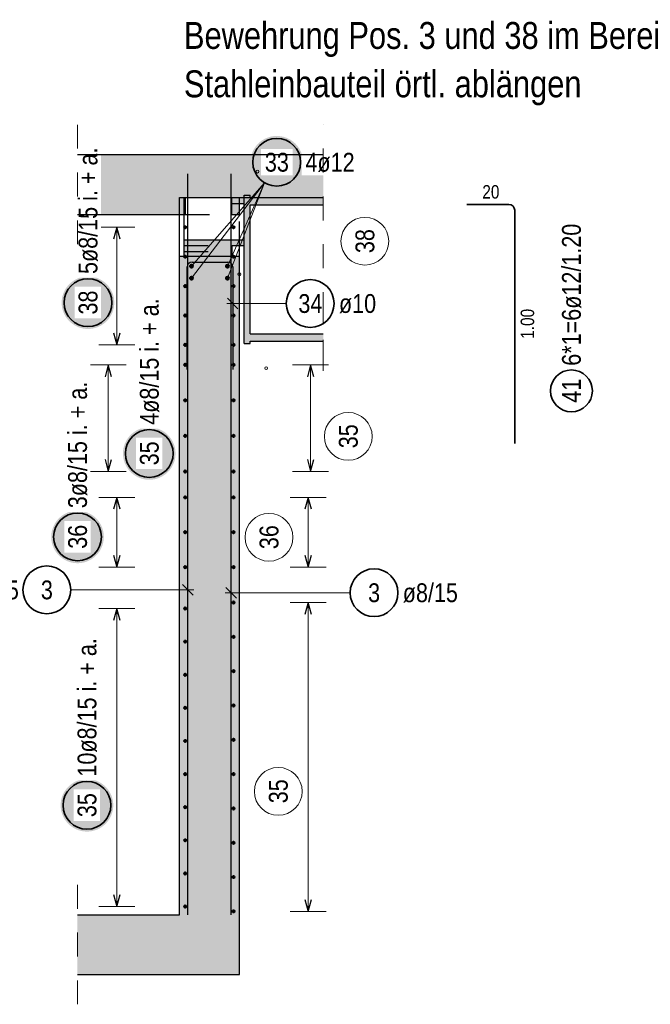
# Model space of a CAD drawing. Header units: millimetres. Extents: x -4.8 to 43.1, y -12 to 21.7.
# Tile 39 of 42: x 22.8 to 25.4, y 4.7 to 8.8. Entities that reach past the tile are written whole.
import ezdxf

# ---------------------------------------------------------------- set-up
doc = ezdxf.new("R2010")
doc.units = ezdxf.units.MM
doc.linetypes.add('HIDDEN', pattern=[0.375, 0.25, -0.125])
doc.layers.add('nplo Bewehrung', color=7, linetype='Continuous', lineweight=20)
doc.styles.add('Arial Narrow', font='ARIALN.TTF')

msp = doc.modelspace()

# ---------------------------------------------------------------- hatches: boundary and pattern name
at = {"lineweight": 50, "true_color": 0xffffff}
msp.add_hatch(color=7, dxfattribs=at).paths.add_polyline_path([(23.953558, 8.243291), (23.953491, 8.24713), (23.95329, 8.250964), (23.952956, 8.254789), (23.952488, 8.2586), (23.951887, 8.262392), (23.951155, 8.266161), (23.950291, 8.269902), (23.949297, 8.273611), (23.948175, 8.277283), (23.946925, 8.280913), (23.945549, 8.284498), (23.944048, 8.288032), (23.942426, 8.291512), (23.940683, 8.294933), (23.938821, 8.298291), (23.936844, 8.301582), (23.934753, 8.304802), (23.93255, 8.307947), (23.93024, 8.311014), (23.927823, 8.313998), (23.925304, 8.316895), (23.922686, 8.319703), (23.919971, 8.322418), (23.917163, 8.325037), (23.914265, 8.327556), (23.911281, 8.329972), (23.908215, 8.332283), (23.90507, 8.334485), (23.90185, 8.336576), (23.898558, 8.338554), (23.8952, 8.340415), (23.891779, 8.342158), (23.888299, 8.343781), (23.884765, 8.345281), (23.881181, 8.346657), (23.87755, 8.347907), (23.873879, 8.34903), (23.87017, 8.350023), (23.866429, 8.350887), (23.86266, 8.35162), (23.858867, 8.35222), (23.855057, 8.352688), (23.851232, 8.353023), (23.847397, 8.353224), (23.843558, 8.353291), (23.839719, 8.353224), (23.835885, 8.353023), (23.83206, 8.352688), (23.828249, 8.35222), (23.824457, 8.35162), (23.820688, 8.350887), (23.816947, 8.350023), (23.813238, 8.34903), (23.809567, 8.347907), (23.805936, 8.346657), (23.802352, 8.345281), (23.798817, 8.343781), (23.795338, 8.342158), (23.791917, 8.340415), (23.788558, 8.338554), (23.785267, 8.336576), (23.782047, 8.334485), (23.778902, 8.332283), (23.775836, 8.329972), (23.772852, 8.327556), (23.769954, 8.325037), (23.767146, 8.322418), (23.764431, 8.319703), (23.761812, 8.316895), (23.759294, 8.313998), (23.756877, 8.311014), (23.754567, 8.307947), (23.752364, 8.304802), (23.750273, 8.301582), (23.748296, 8.298291), (23.746434, 8.294933), (23.744691, 8.291512), (23.743068, 8.288032), (23.741568, 8.284498), (23.740192, 8.280913), (23.738942, 8.277283), (23.73782, 8.273611), (23.736826, 8.269902), (23.735962, 8.266161), (23.73523, 8.262392), (23.734629, 8.2586), (23.734161, 8.254789), (23.733826, 8.250964), (23.733625, 8.24713), (23.733558, 8.243291), (23.733625, 8.239452), (23.733826, 8.235618), (23.734161, 8.231793), (23.734629, 8.227982), (23.73523, 8.22419), (23.735962, 8.220421), (23.736826, 8.21668), (23.73782, 8.212971), (23.738942, 8.209299), (23.740192, 8.205669), (23.741568, 8.202084), (23.743068, 8.19855), (23.744691, 8.19507), (23.746434, 8.191649), (23.748296, 8.188291), (23.750273, 8.185), (23.752364, 8.18178), (23.754567, 8.178635), (23.756877, 8.175568), (23.759294, 8.172584), (23.761812, 8.169687), (23.764431, 8.166878), (23.767146, 8.164164), (23.769954, 8.161545), (23.772852, 8.159026), (23.775836, 8.15661), (23.778902, 8.154299), (23.782047, 8.152097), (23.785267, 8.150006), (23.788558, 8.148028), (23.791917, 8.146167), (23.795338, 8.144424), (23.798817, 8.142801), (23.802352, 8.141301), (23.805936, 8.139925), (23.809567, 8.138675), (23.813238, 8.137552), (23.816947, 8.136558), (23.820688, 8.135695), (23.824457, 8.134962), (23.828249, 8.134361), (23.83206, 8.133894), (23.835885, 8.133559), (23.839719, 8.133358), (23.843558, 8.133291), (23.847397, 8.133358), (23.851232, 8.133559), (23.855057, 8.133894), (23.858867, 8.134361), (23.86266, 8.134962), (23.866429, 8.135695), (23.87017, 8.136558), (23.873879, 8.137552), (23.87755, 8.138675), (23.881181, 8.139925), (23.884765, 8.141301), (23.888299, 8.142801), (23.891779, 8.144424), (23.8952, 8.146167), (23.898558, 8.148028), (23.90185, 8.150006), (23.90507, 8.152097), (23.908215, 8.154299), (23.911281, 8.15661), (23.914265, 8.159026), (23.917163, 8.161545), (23.919971, 8.164164), (23.922686, 8.166878), (23.925304, 8.169687), (23.927823, 8.172584), (23.93024, 8.175568), (23.93255, 8.178635), (23.934753, 8.18178), (23.936844, 8.185), (23.938821, 8.188291), (23.940683, 8.191649), (23.942426, 8.19507), (23.944048, 8.19855), (23.945549, 8.202084), (23.946925, 8.205669), (23.948175, 8.209299), (23.949297, 8.212971), (23.950291, 8.21668), (23.951155, 8.220421), (23.951887, 8.22419), (23.952488, 8.227982), (23.952956, 8.231793), (23.95329, 8.235618)])
at = {"lineweight": 13, "true_color": 0xd7ffd7}
for points in [[(23.687511, 8.095104), (24.038333, 8.095104), (24.038333, 8.275104), (23.010268, 8.275104), (23.010268, 8.025104), (23.462565, 8.025104), (23.462565, 8.095104), (23.655557, 8.095104), (23.655557, 8.025104), (23.687511, 8.025104)], [(23.437138, 5.095104), (23.687138, 5.095104), (23.687138, 7.850104), (23.437138, 7.850104)], [(23.010268, 4.84511), (23.687138, 4.84511), (23.687138, 5.09511), (23.010268, 5.09511)]]:
    msp.add_hatch(color=254, dxfattribs=at).paths.add_polyline_path(points)
at = {"lineweight": 13, "true_color": 0x4682b4}
for points in [[(23.457138, 8.071104), (23.462565, 8.071104), (23.462565, 8.095104), (23.457138, 8.095104)], [(23.707138, 8.071104), (23.707138, 8.095104), (23.655557, 8.095104), (23.655557, 8.071104)], [(23.707138, 7.485104), (23.732138, 7.485104), (23.732138, 8.105104), (23.707138, 8.105104)], [(24.038333, 8.065104), (24.038333, 8.095104), (23.732138, 8.095104), (23.732138, 8.065104)], [(23.707138, 7.895104), (23.707138, 7.919104), (23.457138, 7.919104), (23.457138, 7.895104)], [(23.457138, 7.870104), (23.657138, 7.870104), (23.657138, 7.895104), (23.457138, 7.895104)], [(23.457138, 7.850104), (23.657138, 7.850104), (23.657138, 7.870104), (23.457138, 7.870104)], [(24.038333, 7.495104), (24.038333, 7.525104), (23.732138, 7.525104), (23.732138, 7.495104)]]:
    msp.add_hatch(color=145, dxfattribs=at).paths.add_polyline_path(points)
at = {"lineweight": 25, "true_color": 0xffffff}
for points in [[(23.164287, 7.655732), (23.16422, 7.659571), (23.164019, 7.663405), (23.163684, 7.66723), (23.163216, 7.671041), (23.162615, 7.674833), (23.161883, 7.678602), (23.161019, 7.682343), (23.160025, 7.686052), (23.158903, 7.689724), (23.157653, 7.693354), (23.156277, 7.696939), (23.154777, 7.700473), (23.153154, 7.703953), (23.151411, 7.707374), (23.149549, 7.710732), (23.147572, 7.714023), (23.145481, 7.717243), (23.143278, 7.720388), (23.140968, 7.723455), (23.138551, 7.726439), (23.136032, 7.729336), (23.133414, 7.732144), (23.130699, 7.734859), (23.127891, 7.737478), (23.124993, 7.739997), (23.122009, 7.742413), (23.118943, 7.744724), (23.115798, 7.746926), (23.112578, 7.749017), (23.109287, 7.750995), (23.105928, 7.752856), (23.102507, 7.754599), (23.099028, 7.756222), (23.095493, 7.757722), (23.091909, 7.759098), (23.088278, 7.760348), (23.084607, 7.761471), (23.080898, 7.762465), (23.077157, 7.763328), (23.073388, 7.764061), (23.069596, 7.764661), (23.065785, 7.765129), (23.06196, 7.765464), (23.058125, 7.765665), (23.054287, 7.765732), (23.050448, 7.765665), (23.046613, 7.765464), (23.042788, 7.765129), (23.038977, 7.764661), (23.035185, 7.764061), (23.031416, 7.763328), (23.027675, 7.762465), (23.023966, 7.761471), (23.020295, 7.760348), (23.016664, 7.759098), (23.01308, 7.757722), (23.009545, 7.756222), (23.006066, 7.754599), (23.002645, 7.752856), (22.999287, 7.750995), (22.995995, 7.749017), (22.992775, 7.746926), (22.98963, 7.744724), (22.986564, 7.742413), (22.98358, 7.739997), (22.980682, 7.737478), (22.977874, 7.734859), (22.975159, 7.732144), (22.972541, 7.729336), (22.970022, 7.726439), (22.967605, 7.723455), (22.965295, 7.720388), (22.963092, 7.717243), (22.961001, 7.714023), (22.959024, 7.710732), (22.957162, 7.707374), (22.955419, 7.703953), (22.953797, 7.700473), (22.952296, 7.696939), (22.95092, 7.693354), (22.94967, 7.689724), (22.948548, 7.686052), (22.947554, 7.682343), (22.94669, 7.678602), (22.945958, 7.674833), (22.945357, 7.671041), (22.944889, 7.66723), (22.944554, 7.663405), (22.944354, 7.659571), (22.944287, 7.655732), (22.944354, 7.651893), (22.944554, 7.648059), (22.944889, 7.644234), (22.945357, 7.640423), (22.945958, 7.636631), (22.94669, 7.632862), (22.947554, 7.629121), (22.948548, 7.625412), (22.94967, 7.62174), (22.95092, 7.61811), (22.952296, 7.614525), (22.953797, 7.610991), (22.955419, 7.607511), (22.957162, 7.60409), (22.959024, 7.600732), (22.961001, 7.597441), (22.963092, 7.594221), (22.965295, 7.591076), (22.967605, 7.588009), (22.970022, 7.585025), (22.972541, 7.582128), (22.975159, 7.57932), (22.977874, 7.576605), (22.980682, 7.573986), (22.98358, 7.571467), (22.986564, 7.569051), (22.98963, 7.56674), (22.992775, 7.564538), (22.995995, 7.562447), (22.999287, 7.560469), (23.002645, 7.558608), (23.006066, 7.556865), (23.009545, 7.555242), (23.01308, 7.553742), (23.016664, 7.552366), (23.020295, 7.551116), (23.023966, 7.549993), (23.027675, 7.548999), (23.031416, 7.548136), (23.035185, 7.547403), (23.038977, 7.546803), (23.042788, 7.546335), (23.046613, 7.546), (23.050448, 7.545799), (23.054287, 7.545732), (23.058125, 7.545799), (23.06196, 7.546), (23.065785, 7.546335), (23.069596, 7.546803), (23.073388, 7.547403), (23.077157, 7.548136), (23.080898, 7.548999), (23.084607, 7.549993), (23.088278, 7.551116), (23.091909, 7.552366), (23.095493, 7.553742), (23.099028, 7.555242), (23.102507, 7.556865), (23.105928, 7.558608), (23.109287, 7.560469), (23.112578, 7.562447), (23.115798, 7.564538), (23.118943, 7.56674), (23.122009, 7.569051), (23.124993, 7.571467), (23.127891, 7.573986), (23.130699, 7.576605), (23.133414, 7.57932), (23.136032, 7.582128), (23.138551, 7.585025), (23.140968, 7.588009), (23.143278, 7.591076), (23.145481, 7.594221), (23.147572, 7.597441), (23.149549, 7.600732), (23.151411, 7.60409), (23.153154, 7.607511), (23.154777, 7.610991), (23.156277, 7.614525), (23.157653, 7.61811), (23.158903, 7.62174), (23.160025, 7.625412), (23.161019, 7.629121), (23.161883, 7.632862), (23.162615, 7.636631), (23.163216, 7.640423), (23.163684, 7.644234), (23.164019, 7.648059)], [(23.420505, 7.024719), (23.420438, 7.028557), (23.420237, 7.032392), (23.419903, 7.036217), (23.419435, 7.040028), (23.418834, 7.04382), (23.418101, 7.047589), (23.417238, 7.05133), (23.416244, 7.055039), (23.415121, 7.05871), (23.413871, 7.062341), (23.412495, 7.065925), (23.410995, 7.06946), (23.409373, 7.072939), (23.407629, 7.07636), (23.405768, 7.079719), (23.40379, 7.08301), (23.401699, 7.08623), (23.399497, 7.089375), (23.397186, 7.092441), (23.39477, 7.095425), (23.392251, 7.098323), (23.389633, 7.101131), (23.386918, 7.103846), (23.38411, 7.106464), (23.381212, 7.108983), (23.378228, 7.1114), (23.375162, 7.11371), (23.372016, 7.115913), (23.368796, 7.118004), (23.365505, 7.119981), (23.362147, 7.121843), (23.358726, 7.123586), (23.355246, 7.125209), (23.351712, 7.126709), (23.348127, 7.128085), (23.344497, 7.129335), (23.340825, 7.130457), (23.337117, 7.131451), (23.333375, 7.132315), (23.329606, 7.133047), (23.325814, 7.133648), (23.322003, 7.134116), (23.318178, 7.134451), (23.314344, 7.134652), (23.310505, 7.134719), (23.306666, 7.134652), (23.302832, 7.134451), (23.299007, 7.134116), (23.295196, 7.133648), (23.291404, 7.133047), (23.287635, 7.132315), (23.283894, 7.131451), (23.280185, 7.130457), (23.276513, 7.129335), (23.272883, 7.128085), (23.269298, 7.126709), (23.265764, 7.125209), (23.262284, 7.123586), (23.258863, 7.121843), (23.255505, 7.119981), (23.252214, 7.118004), (23.248994, 7.115913), (23.245849, 7.11371), (23.242782, 7.1114), (23.239799, 7.108983), (23.236901, 7.106464), (23.234093, 7.103846), (23.231378, 7.101131), (23.228759, 7.098323), (23.22624, 7.095425), (23.223824, 7.092441), (23.221513, 7.089375), (23.219311, 7.08623), (23.21722, 7.08301), (23.215242, 7.079719), (23.213381, 7.07636), (23.211638, 7.072939), (23.210015, 7.06946), (23.208515, 7.065925), (23.207139, 7.062341), (23.205889, 7.05871), (23.204766, 7.055039), (23.203773, 7.05133), (23.202909, 7.047589), (23.202176, 7.04382), (23.201576, 7.040028), (23.201108, 7.036217), (23.200773, 7.032392), (23.200572, 7.028557), (23.200505, 7.024719), (23.200572, 7.02088), (23.200773, 7.017045), (23.201108, 7.01322), (23.201576, 7.009409), (23.202176, 7.005617), (23.202909, 7.001848), (23.203773, 6.998107), (23.204766, 6.994398), (23.205889, 6.990727), (23.207139, 6.987096), (23.208515, 6.983512), (23.210015, 6.979978), (23.211638, 6.976498), (23.213381, 6.973077), (23.215242, 6.969719), (23.21722, 6.966427), (23.219311, 6.963207), (23.221513, 6.960062), (23.223824, 6.956996), (23.22624, 6.954012), (23.228759, 6.951114), (23.231378, 6.948306), (23.234093, 6.945591), (23.236901, 6.942973), (23.239799, 6.940454), (23.242782, 6.938037), (23.245849, 6.935727), (23.248994, 6.933524), (23.252214, 6.931433), (23.255505, 6.929456), (23.258863, 6.927594), (23.262284, 6.925851), (23.265764, 6.924229), (23.269298, 6.922728), (23.272883, 6.921352), (23.276513, 6.920102), (23.280185, 6.91898), (23.283894, 6.917986), (23.287635, 6.917122), (23.291404, 6.91639), (23.295196, 6.915789), (23.299007, 6.915321), (23.302832, 6.914986), (23.306666, 6.914786), (23.310505, 6.914719), (23.314344, 6.914786), (23.318178, 6.914986), (23.322003, 6.915321), (23.325814, 6.915789), (23.329606, 6.91639), (23.333375, 6.917122), (23.337117, 6.917986), (23.340825, 6.91898), (23.344497, 6.920102), (23.348127, 6.921352), (23.351712, 6.922728), (23.355246, 6.924229), (23.358726, 6.925851), (23.362147, 6.927594), (23.365505, 6.929456), (23.368796, 6.931433), (23.372016, 6.933524), (23.375162, 6.935727), (23.378228, 6.938037), (23.381212, 6.940454), (23.38411, 6.942973), (23.386918, 6.945591), (23.389633, 6.948306), (23.392251, 6.951114), (23.39477, 6.954012), (23.397186, 6.956996), (23.399497, 6.960062), (23.401699, 6.963207), (23.40379, 6.966427), (23.405768, 6.969719), (23.407629, 6.973077), (23.409373, 6.976498), (23.410995, 6.979978), (23.412495, 6.983512), (23.413871, 6.987096), (23.415121, 6.990727), (23.416244, 6.994398), (23.417238, 6.998107), (23.418101, 7.001848), (23.418834, 7.005617), (23.419435, 7.009409), (23.419903, 7.01322), (23.420237, 7.017045)], [(23.120608, 6.675658), (23.120541, 6.679497), (23.12034, 6.683331), (23.120005, 6.687156), (23.119537, 6.690967), (23.118937, 6.694759), (23.118204, 6.698528), (23.11734, 6.702269), (23.116347, 6.705978), (23.115224, 6.70965), (23.113974, 6.71328), (23.112598, 6.716865), (23.111098, 6.720399), (23.109475, 6.723879), (23.107732, 6.7273), (23.105871, 6.730658), (23.103893, 6.733949), (23.101802, 6.737169), (23.0996, 6.740314), (23.097289, 6.743381), (23.094873, 6.746364), (23.092354, 6.749262), (23.089735, 6.75207), (23.08702, 6.754785), (23.084212, 6.757404), (23.081315, 6.759923), (23.078331, 6.762339), (23.075264, 6.76465), (23.072119, 6.766852), (23.068899, 6.768943), (23.065608, 6.770921), (23.06225, 6.772782), (23.058829, 6.774525), (23.055349, 6.776148), (23.051815, 6.777648), (23.04823, 6.779024), (23.0446, 6.780274), (23.040928, 6.781397), (23.037219, 6.78239), (23.033478, 6.783254), (23.029709, 6.783987), (23.025917, 6.784587), (23.022106, 6.785055), (23.018281, 6.78539), (23.014447, 6.785591), (23.010608, 6.785658), (23.006769, 6.785591), (23.002935, 6.78539), (22.99911, 6.785055), (22.995299, 6.784587), (22.991507, 6.783987), (22.987738, 6.783254), (22.983997, 6.78239), (22.980288, 6.781397), (22.976616, 6.780274), (22.972986, 6.779024), (22.969401, 6.777648), (22.965867, 6.776148), (22.962387, 6.774525), (22.958966, 6.772782), (22.955608, 6.770921), (22.952317, 6.768943), (22.949097, 6.766852), (22.945952, 6.76465), (22.942885, 6.762339), (22.939901, 6.759923), (22.937004, 6.757404), (22.934196, 6.754785), (22.931481, 6.75207), (22.928862, 6.749262), (22.926343, 6.746364), (22.923927, 6.743381), (22.921616, 6.740314), (22.919414, 6.737169), (22.917323, 6.733949), (22.915345, 6.730658), (22.913484, 6.7273), (22.911741, 6.723879), (22.910118, 6.720399), (22.908618, 6.716865), (22.907242, 6.71328), (22.905992, 6.70965), (22.904869, 6.705978), (22.903875, 6.702269), (22.903012, 6.698528), (22.902279, 6.694759), (22.901678, 6.690967), (22.901211, 6.687156), (22.900876, 6.683331), (22.900675, 6.679497), (22.900608, 6.675658), (22.900675, 6.671819), (22.900876, 6.667985), (22.901211, 6.66416), (22.901678, 6.660349), (22.902279, 6.656557), (22.903012, 6.652788), (22.903875, 6.649046), (22.904869, 6.645338), (22.905992, 6.641666), (22.907242, 6.638036), (22.908618, 6.634451), (22.910118, 6.630917), (22.911741, 6.627437), (22.913484, 6.624016), (22.915345, 6.620658), (22.917323, 6.617367), (22.919414, 6.614147), (22.921616, 6.611001), (22.923927, 6.607935), (22.926343, 6.604951), (22.928862, 6.602053), (22.931481, 6.599245), (22.934196, 6.59653), (22.937004, 6.593912), (22.939901, 6.591393), (22.942885, 6.588977), (22.945952, 6.586666), (22.949097, 6.584464), (22.952317, 6.582373), (22.955608, 6.580395), (22.958966, 6.578534), (22.962387, 6.57679), (22.965867, 6.575168), (22.969401, 6.573668), (22.972986, 6.572292), (22.976616, 6.571042), (22.980288, 6.569919), (22.983997, 6.568925), (22.987738, 6.568062), (22.991507, 6.567329), (22.995299, 6.566728), (22.99911, 6.56626), (23.002935, 6.565926), (23.006769, 6.565725), (23.010608, 6.565658), (23.014447, 6.565725), (23.018281, 6.565926), (23.022106, 6.56626), (23.025917, 6.566728), (23.029709, 6.567329), (23.033478, 6.568062), (23.037219, 6.568925), (23.040928, 6.569919), (23.0446, 6.571042), (23.04823, 6.572292), (23.051815, 6.573668), (23.055349, 6.575168), (23.058829, 6.57679), (23.06225, 6.578534), (23.065608, 6.580395), (23.068899, 6.582373), (23.072119, 6.584464), (23.075264, 6.586666), (23.078331, 6.588977), (23.081315, 6.591393), (23.084212, 6.593912), (23.08702, 6.59653), (23.089735, 6.599245), (23.092354, 6.602053), (23.094873, 6.604951), (23.097289, 6.607935), (23.0996, 6.611001), (23.101802, 6.614147), (23.103893, 6.617367), (23.105871, 6.620658), (23.107732, 6.624016), (23.109475, 6.627437), (23.111098, 6.630917), (23.112598, 6.634451), (23.113974, 6.638036), (23.115224, 6.641666), (23.116347, 6.645338), (23.11734, 6.649046), (23.118204, 6.652788), (23.118937, 6.656557), (23.119537, 6.660349), (23.120005, 6.66416), (23.12034, 6.667985)], [(23.16, 5.55282), (23.159933, 5.556659), (23.159732, 5.560494), (23.159397, 5.564318), (23.158929, 5.568129), (23.158329, 5.571922), (23.157596, 5.575691), (23.156733, 5.579432), (23.155739, 5.58314), (23.154616, 5.586812), (23.153366, 5.590443), (23.15199, 5.594027), (23.15049, 5.597561), (23.148867, 5.601041), (23.147124, 5.604462), (23.145263, 5.60782), (23.143285, 5.611111), (23.141194, 5.614332), (23.138992, 5.617477), (23.136681, 5.620543), (23.134265, 5.623527), (23.131746, 5.626425), (23.129127, 5.629233), (23.126412, 5.631948), (23.123604, 5.634566), (23.120707, 5.637085), (23.117723, 5.639502), (23.114656, 5.641812), (23.111511, 5.644014), (23.108291, 5.646106), (23.105, 5.648083), (23.101642, 5.649945), (23.098221, 5.651688), (23.094741, 5.65331), (23.091207, 5.654811), (23.087622, 5.656187), (23.083992, 5.657437), (23.08032, 5.658559), (23.076611, 5.659553), (23.07287, 5.660417), (23.069101, 5.661149), (23.065309, 5.66175), (23.061498, 5.662218), (23.057673, 5.662552), (23.053839, 5.662753), (23.05, 5.66282), (23.046161, 5.662753), (23.042327, 5.662552), (23.038502, 5.662218), (23.034691, 5.66175), (23.030899, 5.661149), (23.02713, 5.660417), (23.023389, 5.659553), (23.01968, 5.658559), (23.016008, 5.657437), (23.012378, 5.656187), (23.008793, 5.654811), (23.005259, 5.65331), (23.001779, 5.651688), (22.998358, 5.649945), (22.995, 5.648083), (22.991709, 5.646106), (22.988489, 5.644014), (22.985344, 5.641812), (22.982277, 5.639502), (22.979293, 5.637085), (22.976396, 5.634566), (22.973588, 5.631948), (22.970873, 5.629233), (22.968254, 5.626425), (22.965735, 5.623527), (22.963319, 5.620543), (22.961008, 5.617477), (22.958806, 5.614332), (22.956715, 5.611111), (22.954737, 5.60782), (22.952876, 5.604462), (22.951133, 5.601041), (22.94951, 5.597561), (22.94801, 5.594027), (22.946634, 5.590443), (22.945384, 5.586812), (22.944261, 5.58314), (22.943267, 5.579432), (22.942404, 5.575691), (22.941671, 5.571922), (22.941071, 5.568129), (22.940603, 5.564318), (22.940268, 5.560494), (22.940067, 5.556659), (22.94, 5.55282), (22.940067, 5.548981), (22.940268, 5.545147), (22.940603, 5.541322), (22.941071, 5.537511), (22.941671, 5.533719), (22.942404, 5.52995), (22.943267, 5.526209), (22.944261, 5.5225), (22.945384, 5.518828), (22.946634, 5.515198), (22.94801, 5.511614), (22.94951, 5.508079), (22.951133, 5.504599), (22.952876, 5.501178), (22.954737, 5.49782), (22.956715, 5.494529), (22.958806, 5.491309), (22.961008, 5.488164), (22.963319, 5.485098), (22.965735, 5.482114), (22.968254, 5.479216), (22.970873, 5.476408), (22.973588, 5.473693), (22.976396, 5.471074), (22.979293, 5.468555), (22.982277, 5.466139), (22.985344, 5.463828), (22.988489, 5.461626), (22.991709, 5.459535), (22.995, 5.457558), (22.998358, 5.455696), (23.001779, 5.453953), (23.005259, 5.45233), (23.008793, 5.45083), (23.012378, 5.449454), (23.016008, 5.448204), (23.01968, 5.447082), (23.023389, 5.446088), (23.02713, 5.445224), (23.030899, 5.444491), (23.034691, 5.443891), (23.038502, 5.443423), (23.042327, 5.443088), (23.046161, 5.442887), (23.05, 5.44282), (23.053839, 5.442887), (23.057673, 5.443088), (23.061498, 5.443423), (23.065309, 5.443891), (23.069101, 5.444491), (23.07287, 5.445224), (23.076611, 5.446088), (23.08032, 5.447082), (23.083992, 5.448204), (23.087622, 5.449454), (23.091207, 5.45083), (23.094741, 5.45233), (23.098221, 5.453953), (23.101642, 5.455696), (23.105, 5.457558), (23.108291, 5.459535), (23.111511, 5.461626), (23.114656, 5.463828), (23.117723, 5.466139), (23.120707, 5.468555), (23.123604, 5.471074), (23.126412, 5.473693), (23.129127, 5.476408), (23.131746, 5.479216), (23.134265, 5.482114), (23.136681, 5.485098), (23.138992, 5.488164), (23.141194, 5.491309), (23.143285, 5.494529), (23.145263, 5.49782), (23.147124, 5.501178), (23.148867, 5.504599), (23.15049, 5.508079), (23.15199, 5.511614), (23.153366, 5.515198), (23.154616, 5.518828), (23.155739, 5.5225), (23.156733, 5.526209), (23.157596, 5.52995), (23.158329, 5.533719), (23.158929, 5.537511), (23.159397, 5.541322), (23.159732, 5.545147)]]:
    msp.add_hatch(color=7, dxfattribs=at).paths.add_polyline_path(points)

# ---------------------------------------------------------------- linework, layer by layer
at = {"color": 3, "linetype": 'Continuous', "lineweight": 25}
for p, q in [((23.471531, 5.09511), (23.471531, 8.19511)), ((23.653138, 5.09511), (23.653138, 8.19511)), ((23.437138, 8.025104), (23.437138, 8.095104)), ((23.457138, 8.071104), (23.457138, 8.095104)), ((23.457138, 8.095104), (23.462565, 8.095104)), ((23.462565, 8.071104), (23.462565, 8.095104)), ((23.462565, 8.095104), (23.655557, 8.095104)), ((23.655557, 8.071104), (23.655557, 8.095104)), ((23.655557, 8.095104), (23.707138, 8.095104)), ((23.687511, 8.025104), (23.687511, 8.095104)), ((23.707138, 8.095104), (23.707138, 8.105104)), ((23.707138, 8.105104), (23.732138, 8.105104)), ((23.707138, 8.095104), (23.732138, 8.095104)), ((23.732138, 8.095104), (23.732138, 8.105104)), ((23.732138, 8.095104), (24.038333, 8.095104)), ((23.457138, 8.071104), (23.462565, 8.071104)), ((23.462565, 8.025104), (23.462565, 8.071104)), ((23.655557, 8.025104), (23.655557, 8.071104)), ((23.655557, 8.071104), (23.707138, 8.071104)), ((23.707138, 7.919104), (23.707138, 8.071104)), ((23.732138, 7.525104), (23.732138, 8.065104)), ((23.732138, 8.065104), (24.038333, 8.065104)), ((23.437138, 7.850104), (23.437138, 8.025104)), ((23.457138, 7.919104), (23.457138, 8.025104)), ((23.655557, 8.025104), (23.687511, 8.025104)), ((23.175, 7.971104), (23.161603, 7.921104)), ((23.188397, 7.921104), (23.175, 7.971104)), ((23.457138, 7.895104), (23.457138, 7.919104)), ((23.457138, 7.919104), (23.707138, 7.919104)), ((23.457138, 7.870104), (23.457138, 7.895104)), ((23.457138, 7.850104), (23.457138, 7.870104)), ((23.657138, 7.870104), (23.657138, 7.895104)), ((23.657138, 7.895104), (23.707138, 7.895104)), ((23.657138, 7.850104), (23.657138, 7.870104)), ((23.687138, 7.850104), (23.687138, 7.895104)), ((23.707138, 7.485104), (23.707138, 7.895104)), ((23.437138, 5.095104), (23.437138, 7.850104)), ((23.437138, 7.850104), (23.457138, 7.850104)), ((23.457138, 7.850104), (23.657138, 7.850104)), ((23.657138, 7.850104), (23.687138, 7.850104)), ((23.687138, 5.095104), (23.687138, 7.850104)), ((23.469451, 7.375875), (23.469451, 7.805875)), ((23.489451, 7.825875), (23.639451, 7.825875)), ((23.659451, 7.805875), (23.659451, 7.375875)), ((23.637353, 7.674287), (23.681548, 7.630093)), ((23.161603, 7.529104), (23.175, 7.479104)), ((23.175, 7.479104), (23.188397, 7.529104)), ((23.732138, 7.525104), (24.038333, 7.525104)), ((23.707138, 7.485104), (23.732138, 7.485104)), ((23.732138, 7.485104), (23.732138, 7.495104)), ((23.732138, 7.495104), (24.038333, 7.495104)), ((23.139276, 7.396104), (23.125878, 7.346104)), ((23.152673, 7.346104), (23.139276, 7.396104)), ((23.985, 7.396104), (23.971603, 7.346104)), ((23.998397, 7.346104), (23.985, 7.396104)), ((23.125878, 6.999104), (23.139276, 6.949104)), ((23.139276, 6.949104), (23.152673, 6.999104)), ((23.971603, 6.999104), (23.985, 6.949104)), ((23.985, 6.949104), (23.998397, 6.999104)), ((23.175, 6.841104), (23.161603, 6.791104)), ((23.188397, 6.791104), (23.175, 6.841104)), ((23.975, 6.841104), (23.961603, 6.791104)), ((23.988397, 6.791104), (23.975, 6.841104)), ((23.161603, 6.59911), (23.175, 6.54911)), ((23.175, 6.54911), (23.188397, 6.59911)), ((23.961603, 6.59911), (23.975, 6.54911)), ((23.975, 6.54911), (23.988397, 6.59911)), ((23.493628, 6.431905), (23.449434, 6.476099)), ((23.631041, 6.464261), (23.675235, 6.420066)), ((23.975, 6.401104), (23.961603, 6.351104)), ((23.988397, 6.351104), (23.975, 6.401104)), ((23.175, 6.376103), (23.161603, 6.326103)), ((23.188397, 6.326103), (23.175, 6.376103)), ((23.161603, 5.17911), (23.175, 5.12911)), ((23.175, 5.12911), (23.188397, 5.17911)), ((23.961603, 5.159105), (23.975, 5.109105)), ((23.975, 5.109105), (23.988397, 5.159105)), ((23.010268, 5.09511), (23.437138, 5.09511)), ((23.687138, 4.84511), (23.687138, 5.095104)), ((23.010268, 4.84511), (23.687138, 4.84511))]:
    msp.add_line(p, q, dxfattribs=at)
at = {"color": 5, "linetype": 'Continuous', "lineweight": 18}
for p, q in [((23.487305, 7.808319), (23.792044, 8.15758)), ((23.487305, 7.758319), (23.792044, 8.15758)), ((23.637305, 7.808319), (23.792044, 8.15758)), ((23.637305, 7.758319), (23.792044, 8.15758)), ((23.25, 7.971104), (23.1, 7.971104)), ((23.175, 7.971104), (23.175, 7.479104)), ((23.883564, 7.65219), (23.634451, 7.65219)), ((23.1, 7.479104), (23.25, 7.479104)), ((23.139276, 6.949104), (23.139276, 7.396104)), ((24.06, 7.396104), (23.91, 7.396104)), ((23.985, 7.396104), (23.985, 6.949104)), ((23.91, 6.949104), (24.06, 6.949104)), ((23.25, 6.841104), (23.1, 6.841104)), ((23.175, 6.841104), (23.175, 6.54911)), ((24.05, 6.841104), (23.9, 6.841104)), ((23.975, 6.841104), (23.975, 6.54911)), ((23.1, 6.54911), (23.25, 6.54911)), ((23.9, 6.54911), (24.05, 6.54911)), ((22.982131, 6.454002), (23.496531, 6.454002)), ((24.150374, 6.442163), (23.628138, 6.442163)), ((24.05, 6.401104), (23.9, 6.401104)), ((23.975, 6.401104), (23.975, 5.109105)), ((23.25, 6.376103), (23.1, 6.376103)), ((23.175, 5.12911), (23.175, 6.376103)), ((23.1, 5.12911), (23.25, 5.12911)), ((23.9, 5.109105), (24.05, 5.109105))]:
    msp.add_line(p, q, dxfattribs=at)
at = {"color": 3, "linetype": 'HIDDEN', "lineweight": 25, "ltscale": 0.25}
for p, q in [((23.437138, 8.095104), (23.687511, 8.095104)), ((23.707138, 8.071104), (23.707138, 8.095104)), ((23.457138, 8.025104), (23.457138, 8.071104)), ((23.462565, 8.025104), (23.655557, 8.025104)), ((23.687138, 7.895104), (23.687138, 8.025104)), ((23.707138, 7.895104), (23.707138, 7.919104)), ((23.457138, 7.895104), (23.657138, 7.895104)), ((23.457138, 7.870104), (23.657138, 7.870104))]:
    msp.add_line(p, q, dxfattribs=at)
at = {"color": 2, "linetype": 'Continuous', "lineweight": 35}
for p, q in [((24.638421, 8.066387), (24.814421, 8.066387)), ((24.838421, 8.042387), (24.838421, 7.066387))]:
    msp.add_line(p, q, dxfattribs=at)
at = {"color": 5, "linetype": 'HIDDEN', "lineweight": 18, "ltscale": 0.25}
for p, q in [((24.038333, 7.370104), (24.038333, 7.650104)), ((23.010268, 4.72011), (23.010268, 5.22011))]:
    msp.add_line(p, q, dxfattribs=at)
at = {"color": 2, "linetype": 'Continuous', "lineweight": 35}
for centre, radius in [((23.843558, 8.243291), 0.1), ((23.054287, 7.655732), 0.1), ((23.983564, 7.65219), 0.1), ((25.07567, 7.286726), 0.0875), ((23.310505, 7.024719), 0.1), ((23.010608, 6.675658), 0.1), ((22.882131, 6.454002), 0.1), ((24.250374, 6.442163), 0.1), ((23.05, 5.55282), 0.1)]:
    msp.add_circle(centre, radius, dxfattribs=at)
at = {"color": 9, "linetype": 'Continuous', "lineweight": 0}
for centre, radius in [((24.212145, 7.912713), 0.1), ((24.142656, 7.096295), 0.1), ((23.81112, 6.674009), 0.1), ((23.85, 5.610917), 0.1), ((23.687138, 5.09511), 0.00111)]:
    msp.add_circle(centre, radius, dxfattribs=at)
at = {"color": 4, "linetype": 'Continuous', "lineweight": 50}
for centre, radius in [((23.461138, 7.971104), 0.004), ((23.461138, 7.971104), 0.004), ((23.461138, 7.971104), 0.0036), ((23.461138, 7.971104), 0.0028), ((23.461138, 7.971104), 0.002), ((23.461138, 7.971104), 0.0012), ((23.461138, 7.971104), 0.0004), ((23.663138, 7.971104), 0.004), ((23.663138, 7.971104), 0.004), ((23.663138, 7.971104), 0.0036), ((23.663138, 7.971104), 0.0028), ((23.663138, 7.971104), 0.002), ((23.663138, 7.971104), 0.0012), ((23.663138, 7.971104), 0.0004), ((23.461138, 7.848104), 0.004), ((23.461138, 7.848104), 0.004), ((23.461138, 7.848104), 0.0036), ((23.461138, 7.848104), 0.0028), ((23.461138, 7.848104), 0.002), ((23.461138, 7.848104), 0.0012), ((23.461138, 7.848104), 0.0004), ((23.663138, 7.848104), 0.004), ((23.663138, 7.848104), 0.004), ((23.663138, 7.848104), 0.0036), ((23.663138, 7.848104), 0.0028), ((23.663138, 7.848104), 0.002), ((23.663138, 7.848104), 0.0012), ((23.663138, 7.848104), 0.0004), ((23.487305, 7.808319), 0.006), ((23.487305, 7.808319), 0.006), ((23.487305, 7.808319), 0.0054), ((23.487305, 7.808319), 0.0042), ((23.487305, 7.808319), 0.003), ((23.487305, 7.808319), 0.0018), ((23.487305, 7.808319), 0.0006), ((23.637305, 7.808319), 0.006), ((23.637305, 7.808319), 0.006), ((23.637305, 7.808319), 0.0054), ((23.637305, 7.808319), 0.0042), ((23.637305, 7.808319), 0.003), ((23.637305, 7.808319), 0.0018), ((23.637305, 7.808319), 0.0006), ((23.487305, 7.758319), 0.006), ((23.487305, 7.758319), 0.006), ((23.487305, 7.758319), 0.0054), ((23.487305, 7.758319), 0.0042), ((23.487305, 7.758319), 0.003), ((23.487305, 7.758319), 0.0018), ((23.487305, 7.758319), 0.0006), ((23.637305, 7.758319), 0.006), ((23.637305, 7.758319), 0.006), ((23.637305, 7.758319), 0.0054), ((23.637305, 7.758319), 0.0042), ((23.637305, 7.758319), 0.003), ((23.637305, 7.758319), 0.0018), ((23.637305, 7.758319), 0.0006), ((23.461138, 7.725104), 0.004), ((23.461138, 7.725104), 0.004), ((23.461138, 7.725104), 0.0036), ((23.461138, 7.725104), 0.0028), ((23.461138, 7.725104), 0.002), ((23.461138, 7.725104), 0.0012), ((23.461138, 7.725104), 0.0004), ((23.663138, 7.725104), 0.004), ((23.663138, 7.725104), 0.004), ((23.663138, 7.725104), 0.0036), ((23.663138, 7.725104), 0.0028), ((23.663138, 7.725104), 0.002), ((23.663138, 7.725104), 0.0012), ((23.663138, 7.725104), 0.0004), ((23.461138, 7.602104), 0.004), ((23.461138, 7.602104), 0.004), ((23.461138, 7.602104), 0.0036), ((23.461138, 7.602104), 0.0028), ((23.461138, 7.602104), 0.002), ((23.461138, 7.602104), 0.0012), ((23.461138, 7.602104), 0.0004), ((23.663138, 7.602104), 0.004), ((23.663138, 7.602104), 0.004), ((23.663138, 7.602104), 0.0036), ((23.663138, 7.602104), 0.0028), ((23.663138, 7.602104), 0.002), ((23.663138, 7.602104), 0.0012), ((23.663138, 7.602104), 0.0004), ((23.461138, 7.479104), 0.004), ((23.461138, 7.479104), 0.004), ((23.461138, 7.479104), 0.0036), ((23.461138, 7.479104), 0.0028), ((23.461138, 7.479104), 0.002), ((23.461138, 7.479104), 0.0012), ((23.461138, 7.479104), 0.0004), ((23.663138, 7.479104), 0.004), ((23.663138, 7.479104), 0.004), ((23.663138, 7.479104), 0.0036), ((23.663138, 7.479104), 0.0028), ((23.663138, 7.479104), 0.002), ((23.663138, 7.479104), 0.0012), ((23.663138, 7.479104), 0.0004), ((23.461138, 7.396104), 0.004), ((23.461138, 7.396104), 0.004), ((23.461138, 7.396104), 0.0036), ((23.461138, 7.396104), 0.0028), ((23.461138, 7.396104), 0.002), ((23.461138, 7.396104), 0.0012), ((23.461138, 7.396104), 0.0004), ((23.663138, 7.396104), 0.004), ((23.663138, 7.396104), 0.004), ((23.663138, 7.396104), 0.0036), ((23.663138, 7.396104), 0.0028), ((23.663138, 7.396104), 0.002), ((23.663138, 7.396104), 0.0012), ((23.663138, 7.396104), 0.0004), ((23.461138, 7.247104), 0.004), ((23.461138, 7.247104), 0.004), ((23.461138, 7.247104), 0.0036), ((23.663138, 7.247104), 0.004), ((23.663138, 7.247104), 0.004), ((23.663138, 7.247104), 0.0036), ((23.461138, 7.247104), 0.0028), ((23.461138, 7.247104), 0.002), ((23.461138, 7.247104), 0.0012), ((23.461138, 7.247104), 0.0004), ((23.663138, 7.247104), 0.0028), ((23.663138, 7.247104), 0.002), ((23.663138, 7.247104), 0.0012), ((23.663138, 7.247104), 0.0004), ((23.461138, 7.098104), 0.004), ((23.461138, 7.098104), 0.004), ((23.461138, 7.098104), 0.0036), ((23.461138, 7.098104), 0.0028), ((23.461138, 7.098104), 0.002), ((23.461138, 7.098104), 0.0012), ((23.461138, 7.098104), 0.0004), ((23.663138, 7.098104), 0.004), ((23.663138, 7.098104), 0.004), ((23.663138, 7.098104), 0.0036), ((23.663138, 7.098104), 0.0028), ((23.663138, 7.098104), 0.002), ((23.663138, 7.098104), 0.0012), ((23.663138, 7.098104), 0.0004), ((23.461138, 6.949104), 0.004), ((23.461138, 6.949104), 0.004), ((23.461138, 6.949104), 0.0036), ((23.461138, 6.949104), 0.0028), ((23.461138, 6.949104), 0.002), ((23.461138, 6.949104), 0.0012), ((23.461138, 6.949104), 0.0004), ((23.663138, 6.949104), 0.004), ((23.663138, 6.949104), 0.004), ((23.663138, 6.949104), 0.0036), ((23.663138, 6.949104), 0.0028), ((23.663138, 6.949104), 0.002), ((23.663138, 6.949104), 0.0012), ((23.663138, 6.949104), 0.0004), ((23.461137, 6.841104), 0.004), ((23.461137, 6.841104), 0.004), ((23.461137, 6.841104), 0.0036), ((23.461137, 6.841104), 0.0028), ((23.461137, 6.841104), 0.002), ((23.461137, 6.841104), 0.0012), ((23.461137, 6.841104), 0.0004), ((23.663137, 6.841104), 0.004), ((23.663137, 6.841104), 0.004), ((23.663137, 6.841104), 0.0036), ((23.663137, 6.841104), 0.0028), ((23.663137, 6.841104), 0.002), ((23.663137, 6.841104), 0.0012), ((23.663137, 6.841104), 0.0004), ((23.461137, 6.695107), 0.004), ((23.461137, 6.695107), 0.004), ((23.461137, 6.695107), 0.0036), ((23.461137, 6.695107), 0.0028), ((23.461137, 6.695107), 0.002), ((23.461137, 6.695107), 0.0012), ((23.461137, 6.695107), 0.0004), ((23.663137, 6.695107), 0.004), ((23.663137, 6.695107), 0.004), ((23.663137, 6.695107), 0.0036), ((23.663137, 6.695107), 0.0028), ((23.663137, 6.695107), 0.002), ((23.663137, 6.695107), 0.0012), ((23.663137, 6.695107), 0.0004), ((23.461137, 6.54911), 0.004), ((23.461137, 6.54911), 0.004), ((23.461137, 6.54911), 0.0036), ((23.461137, 6.54911), 0.0028), ((23.461137, 6.54911), 0.002), ((23.461137, 6.54911), 0.0012), ((23.663137, 6.54911), 0.004), ((23.663137, 6.54911), 0.004), ((23.663137, 6.54911), 0.0036), ((23.663137, 6.54911), 0.0028), ((23.663137, 6.54911), 0.002), ((23.663137, 6.54911), 0.0012), ((23.461137, 6.54911), 0.0004), ((23.663137, 6.54911), 0.0004), ((23.663138, 6.401104), 0.004), ((23.663138, 6.401104), 0.004), ((23.663138, 6.401104), 0.0036), ((23.663138, 6.401104), 0.0028), ((23.663138, 6.401104), 0.002), ((23.663138, 6.401104), 0.0012), ((23.663138, 6.401104), 0.0004), ((23.461138, 6.376103), 0.004), ((23.461138, 6.376103), 0.004), ((23.461138, 6.376103), 0.0036), ((23.461138, 6.376103), 0.0028), ((23.461138, 6.376103), 0.002), ((23.461138, 6.376103), 0.0012), ((23.461138, 6.376103), 0.0004), ((23.461138, 6.237548), 0.004), ((23.461138, 6.237548), 0.004), ((23.461138, 6.237548), 0.0036), ((23.461138, 6.237548), 0.0028), ((23.461138, 6.237548), 0.002), ((23.461138, 6.237548), 0.0012), ((23.461138, 6.237548), 0.0004), ((23.663138, 6.257548), 0.004), ((23.663138, 6.257548), 0.004), ((23.663138, 6.257548), 0.0036), ((23.663138, 6.257548), 0.0028), ((23.663138, 6.257548), 0.002), ((23.663138, 6.257548), 0.0012), ((23.663138, 6.257548), 0.0004), ((23.461138, 6.098993), 0.004), ((23.461138, 6.098993), 0.004), ((23.461138, 6.098993), 0.0036), ((23.461138, 6.098993), 0.0028), ((23.461138, 6.098993), 0.002), ((23.461138, 6.098993), 0.0012), ((23.461138, 6.098993), 0.0004), ((23.663138, 6.113993), 0.004), ((23.663138, 6.113993), 0.004), ((23.663138, 6.113993), 0.0036), ((23.663138, 6.113993), 0.0028), ((23.663138, 6.113993), 0.002), ((23.663138, 6.113993), 0.0012), ((23.663138, 6.113993), 0.0004), ((23.663138, 5.970438), 0.004), ((23.663138, 5.970438), 0.004), ((23.663138, 5.970438), 0.0036), ((23.461138, 5.960439), 0.004), ((23.461138, 5.960439), 0.004), ((23.461138, 5.960439), 0.0036), ((23.461138, 5.960439), 0.0028), ((23.461138, 5.960439), 0.002), ((23.461138, 5.960439), 0.0012), ((23.461138, 5.960439), 0.0004), ((23.663138, 5.970438), 0.0028), ((23.663138, 5.970438), 0.002), ((23.663138, 5.970438), 0.0012), ((23.663138, 5.970438), 0.0004), ((23.461138, 5.821884), 0.004), ((23.461138, 5.821884), 0.004), ((23.461138, 5.821884), 0.0036), ((23.461138, 5.821884), 0.0028), ((23.461138, 5.821884), 0.002), ((23.461138, 5.821884), 0.0012), ((23.461138, 5.821884), 0.0004), ((23.663138, 5.826882), 0.004), ((23.663138, 5.826882), 0.004), ((23.663138, 5.826882), 0.0036), ((23.663138, 5.826882), 0.0028), ((23.663138, 5.826882), 0.002), ((23.663138, 5.826882), 0.0012), ((23.663138, 5.826882), 0.0004), ((23.461138, 5.683329), 0.004), ((23.461138, 5.683329), 0.004), ((23.461138, 5.683329), 0.0036), ((23.461138, 5.683329), 0.0028), ((23.461138, 5.683329), 0.002), ((23.663138, 5.683327), 0.004), ((23.663138, 5.683327), 0.004), ((23.663138, 5.683327), 0.0036), ((23.663138, 5.683327), 0.0028), ((23.663138, 5.683327), 0.002), ((23.461138, 5.683329), 0.0012), ((23.461138, 5.683329), 0.0004), ((23.663138, 5.683327), 0.0012), ((23.663138, 5.683327), 0.0004), ((23.461138, 5.544774), 0.004), ((23.461138, 5.544774), 0.004), ((23.461138, 5.544774), 0.0036), ((23.461138, 5.544774), 0.0028), ((23.461138, 5.544774), 0.002), ((23.461138, 5.544774), 0.0012), ((23.461138, 5.544774), 0.0004), ((23.663138, 5.539771), 0.004), ((23.663138, 5.539771), 0.004), ((23.663138, 5.539771), 0.0036), ((23.663138, 5.539771), 0.0028), ((23.663138, 5.539771), 0.002), ((23.663138, 5.539771), 0.0012), ((23.663138, 5.539771), 0.0004), ((23.461138, 5.406219), 0.004), ((23.461138, 5.406219), 0.004), ((23.461138, 5.406219), 0.0036), ((23.461138, 5.406219), 0.0028), ((23.461138, 5.406219), 0.002), ((23.461138, 5.406219), 0.0012), ((23.461138, 5.406219), 0.0004), ((23.663138, 5.396216), 0.004), ((23.663138, 5.396216), 0.004), ((23.663138, 5.396216), 0.0036), ((23.663138, 5.396216), 0.0028), ((23.663138, 5.396216), 0.002), ((23.663138, 5.396216), 0.0012), ((23.663138, 5.396216), 0.0004), ((23.461138, 5.267665), 0.004), ((23.461138, 5.267665), 0.004), ((23.461138, 5.267665), 0.0036), ((23.461138, 5.267665), 0.0028), ((23.461138, 5.267665), 0.002), ((23.461138, 5.267665), 0.0012), ((23.461138, 5.267665), 0.0004), ((23.663138, 5.25266), 0.004), ((23.663138, 5.25266), 0.004), ((23.663138, 5.25266), 0.0036), ((23.663138, 5.25266), 0.0028), ((23.663138, 5.25266), 0.002), ((23.663138, 5.25266), 0.0012), ((23.663138, 5.25266), 0.0004), ((23.461138, 5.12911), 0.004), ((23.461138, 5.12911), 0.004), ((23.461138, 5.12911), 0.0036), ((23.461138, 5.12911), 0.0028), ((23.461138, 5.12911), 0.002), ((23.461138, 5.12911), 0.0012), ((23.461138, 5.12911), 0.0004), ((23.663138, 5.109105), 0.004), ((23.663138, 5.109105), 0.004), ((23.663138, 5.109105), 0.0036), ((23.663138, 5.109105), 0.0028), ((23.663138, 5.109105), 0.002), ((23.663138, 5.109105), 0.0012), ((23.663138, 5.109105), 0.0004)]:
    msp.add_circle(centre, radius, dxfattribs=at)
at = {"color": 2, "linetype": 'Continuous', "lineweight": 35}
msp.add_arc((24.814421, 8.042387), 0.024, 0, 90, dxfattribs=at)
at = {"color": 3, "linetype": 'Continuous', "lineweight": 25}
for centre, start, end in [((23.489451, 7.805875), 90, 180), ((23.639451, 7.805875), 0, 90)]:
    msp.add_arc(centre, 0.02, start, end, dxfattribs=at)
at = {"layer": 'nplo Bewehrung', "color": 9, "linetype": 'Continuous', "lineweight": 0}
for centre in [(23.763249, 8.204104), (23.763249, 8.204104), (23.687138, 7.774691), (23.687138, 7.774691), (23.799249, 7.381597), (23.799249, 7.381597)]:
    msp.add_circle(centre, 0.006, dxfattribs=at)

# ---------------------------------------------------------------- texts
at = {"color": 4, "lineweight": 50, "style": 'Arial Narrow'}
for s, p in [('Bewehrung Pos. 3 und 38 im Bereich', (23.455597, 8.717524)), ('Stahleinbauteil örtl. ablängen', (23.455597, 8.515024))]:
    msp.add_text(s, height=0.1125, dxfattribs=at).set_placement(p)
at = {"color": 3, "lineweight": 25, "insert": (24.702983, 8.147637), "char_height": 0.05625, "attachment_point": 1, "line_spacing_factor": 0.9, "style": 'Arial Narrow'}
msp.add_mtext('20', dxfattribs=at)
at = {"color": 2, "lineweight": 35, "char_height": 0.07875, "attachment_point": 1, "rotation": 90, "line_spacing_factor": 0.9, "style": 'Arial Narrow'}
for s, insert in [('6*1=6ø12/1.20', (25.036295, 7.391726)), ('41', (25.036295, 7.237113))]:
    msp.add_mtext(s, dxfattribs=dict(at, insert=insert))
at = {"color": 9, "lineweight": 0, "char_height": 0.07875, "attachment_point": 1, "rotation": 90, "line_spacing_factor": 0.9, "style": 'Arial Narrow'}
for s, insert in [('38', (24.17277, 7.8631)), ('35', (24.103281, 7.046683)), ('36', (23.771745, 6.624397)), ('35', (23.810625, 5.561304))]:
    msp.add_mtext(s, dxfattribs=dict(at, insert=insert))
at = {"color": 2, "lineweight": 35, "char_height": 0.07875, "attachment_point": 1, "line_spacing_factor": 0.9, "style": 'Arial Narrow'}
for s, insert in [('34', (23.933952, 7.691565)), ('ø10', (24.103564, 7.691565)), ('ø8/15', (22.534543, 6.493377)), ('3', (22.857325, 6.493377)), ('3', (24.225567, 6.481538)), ('ø8/15', (24.370374, 6.481538))]:
    msp.add_mtext(s, dxfattribs=dict(at, insert=insert))
at = {"color": 3, "lineweight": 25, "insert": (24.863421, 7.504512), "char_height": 0.05625, "attachment_point": 1, "rotation": 90, "line_spacing_factor": 0.9, "style": 'Arial Narrow'}
msp.add_mtext('1.00', dxfattribs=at)

# ---------------------------------------------------------------- next in the draw order: texts
at = {"color": 2, "lineweight": 35, "char_height": 0.07875, "attachment_point": 1, "rotation": 90, "line_spacing_factor": 0.9, "style": 'Arial Narrow', "bg_fill": 3, "box_fill_scale": 1.2, "bg_fill_color": 256, "bg_fill_true_color": 13158600, "bg_fill_transparency": 0}
for s, insert in [('5ø8/15 i. + a.', (23.014912, 7.775732)), ('4ø8/15 i. + a.', (23.27113, 7.144719)), ('38', (23.014912, 7.606119)), ('3ø8/15 i. + a.', (22.971233, 6.795658)), ('35', (23.27113, 6.975106)), ('36', (22.971233, 6.626045)), ('10ø8/15 i. + a.', (23.010625, 5.67282)), ('35', (23.010625, 5.503208))]:
    msp.add_mtext(s, dxfattribs=dict(at, insert=insert))
at = {"color": 2, "lineweight": 35, "char_height": 0.07875, "attachment_point": 1, "line_spacing_factor": 0.9, "style": 'Arial Narrow', "bg_fill": 3, "box_fill_scale": 1.2, "bg_fill_color": 256, "bg_fill_true_color": 13158600, "bg_fill_transparency": 0}
for s, insert in [('33', (23.793946, 8.282666)), ('4ø12', (23.963558, 8.282666))]:
    msp.add_mtext(s, dxfattribs=dict(at, insert=insert))

# ---------------------------------------------------------------- next in the draw order: linework, layer by layer
at = {"color": 5, "linetype": 'HIDDEN', "lineweight": 18, "ltscale": 0.25}
for p, q in [((23.010268, 7.900104), (23.010268, 8.400104)), ((24.038333, 7.400104), (24.038333, 8.400104))]:
    msp.add_line(p, q, dxfattribs=at)
at = {"color": 3, "linetype": 'Continuous', "lineweight": 25}
for p, q in [((23.010268, 8.275104), (24.038333, 8.275104)), ((23.010268, 8.025104), (23.462565, 8.025104))]:
    msp.add_line(p, q, dxfattribs=at)
at = {"color": 5, "linetype": 'Continuous', "lineweight": 18}
for p, q in [((23.214276, 7.396104), (23.064276, 7.396104)), ((23.064276, 6.949104), (23.214276, 6.949104))]:
    msp.add_line(p, q, dxfattribs=at)

doc.saveas('drawing.dxf')
